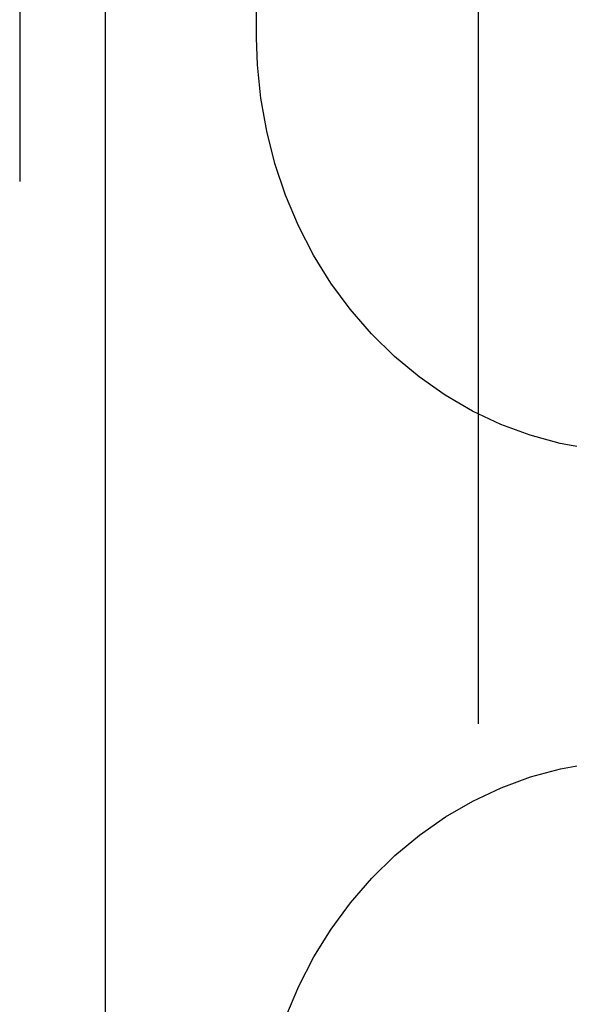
# Model space of a CAD drawing. Header units: inches. Extents: x 0 to 293, y 0 to 190.
# Tile 27 of 104: x 83.203 to 83.872, y 99.378 to 100.576. Entities that reach past the tile are written whole.
import ezdxf

# ---------------------------------------------------------------- set-up
doc = ezdxf.new("R2010")
doc.units = ezdxf.units.IN
doc.header["$LTSCALE"] = 16.12069
doc.header["$MEASUREMENT"] = 0
doc.linetypes.add('HIDDEN', pattern=[0.2, 0.1, -0.1])
doc.layers.add('DEFAULT_2', color=8, linetype='HIDDEN')
doc.layers.add('LEFT_OR_SECONDARY_DOOR_ASSEMBLY', color=7, linetype='CONTINUOUS')

msp = doc.modelspace()

# ---------------------------------------------------------------- linework, layer by layer
at = {"layer": 'DEFAULT_2', "color": 8, "linetype": 'HIDDEN'}
for p, q in [((83.7613, 101.3313), (83.7613, 97.8813)), ((83.4916, 100.5536), (83.4916, 101.1123))]:
    msp.add_line(p, q, dxfattribs=at)
for points in [[(83.8924, 100.0544), (83.861, 100.0602), (83.8245, 100.0702), (83.7888, 100.0834), (83.7542, 100.0997), (83.7209, 100.119), (83.6892, 100.1412), (83.6592, 100.1661), (83.6313, 100.1936), (83.6055, 100.2235), (83.582, 100.2555), (83.5609, 100.2895), (83.5425, 100.3252), (83.5268, 100.3624), (83.5139, 100.4008), (83.5039, 100.4402), (83.4968, 100.4803), (83.4927, 100.5208), (83.4916, 100.5537)], [(83.4916, 99.1708), (83.4927, 99.2042), (83.4969, 99.2447), (83.504, 99.2848), (83.514, 99.3242), (83.527, 99.3626), (83.5428, 99.3998), (83.5612, 99.4355), (83.5823, 99.4695), (83.6059, 99.5015), (83.6317, 99.5314), (83.6597, 99.5588), (83.6897, 99.5837), (83.7214, 99.6058), (83.7546, 99.6251), (83.7892, 99.6414), (83.8249, 99.6545), (83.8615, 99.6644), (83.8924, 99.6702)]]:
    msp.add_lwpolyline(points, dxfattribs=at)
at = {"layer": 'LEFT_OR_SECONDARY_DOOR_ASSEMBLY', "color": 8, "linetype": 'HIDDEN'}
msp.add_line((83.2033, 131.0083), (83.2033, 68.7163), dxfattribs=at)
at = {"layer": 'LEFT_OR_SECONDARY_DOOR_ASSEMBLY', "color": 3, "linetype": 'Continuous'}
msp.add_line((83.3073, 131.0083), (83.3073, 68.7163), dxfattribs=at)

doc.saveas('drawing.dxf')
